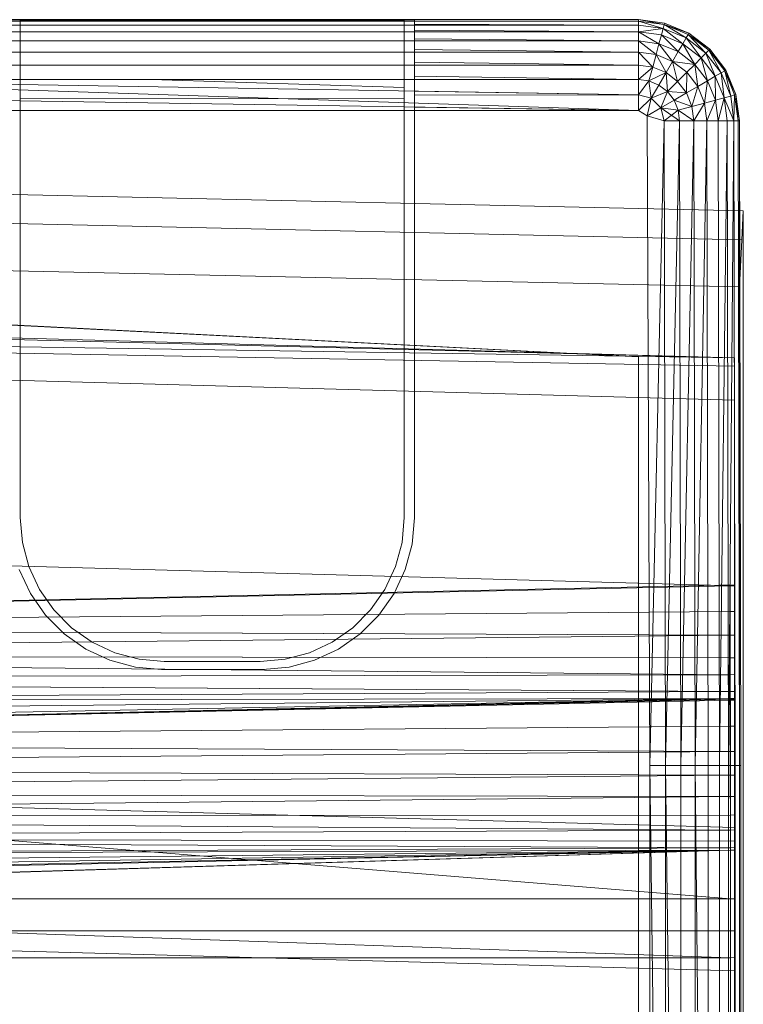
# Model space of a CAD drawing. Header units: metres. Extents: x 391.1 to 427.5, y 12.5 to 28.4.
# Tile 136 of 209: x 407.072 to 407.177, y 27.383 to 27.526. Entities that reach past the tile are written whole.
import ezdxf

# ---------------------------------------------------------------- set-up
doc = ezdxf.new("R2010")
doc.units = ezdxf.units.M
doc.layers.add('A-DETL-____-MBND', color=7, linetype='Continuous', lineweight=18)

# ---------------------------------------------------------------- blocks, each defined once
blk = doc.blocks.new('Family - Inodor PA-152420-03_CLI_AIGUA_P0A')
at = {"layer": 'A-DETL-____-MBND', "color": 253, "true_color": 0xaaaaaa}
for p, q in [((0.57723, 0.40291), (0.71226, 0.40291)), ((0.57723, 0.40291), (0.71226, 0.40291)), ((0.57723, 0.40291), (0.71226, 0.40291)), ((0.71226, 0.40291), (0.57723, 0.40291)), ((0.71226, 0.40271), (0.57723, 0.40271)), ((0.62119, 0.4029), (0.67979, 0.4029)), ((0.62265, 0.40271), (0.62265, 0.40281)), ((0.62265, 0.40281), (0.62265, 0.33079)), ((0.62265, 0.40281), (0.67833, 0.40281)), ((0.62265, 0.40211), (0.62265, 0.40271)), ((0.67833, 0.40271), (0.62265, 0.40271)), ((0.67833, 0.33079), (0.67833, 0.40281)), ((0.67833, 0.40281), (0.67833, 0.40271)), ((0.67833, 0.40271), (0.67833, 0.40211)), ((0.67979, 0.4029), (0.67979, 0.40275)), ((0.71226, 0.40271), (0.67979, 0.40275)), ((0.67979, 0.40275), (0.71226, 0.40271)), ((0.67979, 0.40275), (0.67979, 0.40271)), ((0.71226, 0.40271), (0.67979, 0.40271)), ((0.67979, 0.40271), (0.71226, 0.40271)), ((0.67979, 0.40271), (0.67979, 0.40225)), ((0.71226, 0.40291), (0.71226, 0.40271)), ((0.71226, 0.40291), (0.71605, 0.40241)), ((0.71226, 0.40291), (0.71605, 0.40241)), ((0.71226, 0.40291), (0.71605, 0.40241)), ((0.71226, 0.40291), (0.71226, 0.40271)), ((0.71226, 0.40291), (0.716, 0.40221)), ((0.71226, 0.40291), (0.71226, 0.40271)), ((0.71226, 0.40291), (0.71605, 0.40241)), ((0.71226, 0.40291), (0.716, 0.40221)), ((0.716, 0.40221), (0.71226, 0.40271)), ((0.71226, 0.40271), (0.71226, 0.40211)), ((0.716, 0.40221), (0.71226, 0.40271)), ((0.71226, 0.40271), (0.71226, 0.40211)), ((0.71226, 0.40271), (0.716, 0.40221)), ((0.71226, 0.40271), (0.71584, 0.40164)), ((0.71226, 0.40271), (0.71584, 0.40164)), ((0.71226, 0.40271), (0.71226, 0.40211)), ((0.71605, 0.40241), (0.716, 0.40221)), ((0.71605, 0.40241), (0.716, 0.40221)), ((0.71605, 0.40241), (0.716, 0.40221)), ((0.71605, 0.40241), (0.71958, 0.40094)), ((0.71605, 0.40241), (0.71958, 0.40094)), ((0.71605, 0.40241), (0.71958, 0.40094)), ((0.71605, 0.40241), (0.71958, 0.40094)), ((0.71226, 0.40211), (0.57723, 0.40211)), ((0.71226, 0.40114), (0.57723, 0.40114)), ((0.62265, 0.40114), (0.62265, 0.40211)), ((0.67833, 0.40211), (0.62265, 0.40211)), ((0.62265, 0.39982), (0.62265, 0.40114)), ((0.67833, 0.40114), (0.62265, 0.40114)), ((0.67833, 0.40211), (0.67833, 0.40114)), ((0.67833, 0.40114), (0.67833, 0.39982)), ((0.67979, 0.40225), (0.71226, 0.40211)), ((0.67979, 0.40225), (0.71226, 0.40211)), ((0.67979, 0.40225), (0.67979, 0.40211)), ((0.71226, 0.40211), (0.67979, 0.40211)), ((0.67979, 0.40211), (0.71226, 0.40211)), ((0.67979, 0.40211), (0.67979, 0.40137)), ((0.67979, 0.40137), (0.71226, 0.40114)), ((0.67979, 0.40137), (0.71226, 0.40114)), ((0.67979, 0.40137), (0.67979, 0.40114)), ((0.71226, 0.40114), (0.67979, 0.40114)), ((0.67979, 0.40114), (0.71226, 0.40114)), ((0.67979, 0.40114), (0.67979, 0.40013)), ((0.71584, 0.40164), (0.71226, 0.40211)), ((0.71226, 0.40211), (0.71226, 0.40114)), ((0.71584, 0.40164), (0.71226, 0.40211)), ((0.71226, 0.40211), (0.71226, 0.40114)), ((0.71226, 0.40211), (0.71584, 0.40164)), ((0.71226, 0.40211), (0.71226, 0.40114)), ((0.71584, 0.40164), (0.71226, 0.40114)), ((0.71584, 0.40164), (0.71226, 0.40114)), ((0.71559, 0.4007), (0.71226, 0.40114)), ((0.71226, 0.40114), (0.71226, 0.39982)), ((0.71559, 0.4007), (0.71226, 0.40114)), ((0.71226, 0.40114), (0.71226, 0.39982)), ((0.71226, 0.40114), (0.71559, 0.4007)), ((0.71226, 0.40114), (0.71525, 0.39942)), ((0.71226, 0.40114), (0.71525, 0.39942)), ((0.71226, 0.40114), (0.71226, 0.39982)), ((0.71584, 0.40164), (0.71559, 0.4007)), ((0.71584, 0.40164), (0.71559, 0.4007)), ((0.71584, 0.40164), (0.71559, 0.4007)), ((0.716, 0.40221), (0.71584, 0.40164)), ((0.716, 0.40221), (0.71584, 0.40164)), ((0.716, 0.40221), (0.71584, 0.40164)), ((0.71918, 0.40025), (0.71584, 0.40164)), ((0.71918, 0.40025), (0.71584, 0.40164)), ((0.71584, 0.40164), (0.7187, 0.39941)), ((0.71584, 0.40164), (0.71918, 0.40025)), ((0.71584, 0.40164), (0.7187, 0.39941)), ((0.71948, 0.40077), (0.716, 0.40221)), ((0.71958, 0.40094), (0.716, 0.40221)), ((0.716, 0.40221), (0.71918, 0.40025)), ((0.716, 0.40221), (0.71958, 0.40094)), ((0.716, 0.40221), (0.71948, 0.40077)), ((0.716, 0.40221), (0.71948, 0.40077)), ((0.716, 0.40221), (0.71918, 0.40025)), ((0.71958, 0.40094), (0.71948, 0.40077)), ((0.71958, 0.40094), (0.71948, 0.40077)), ((0.71958, 0.40094), (0.71948, 0.40077)), ((0.71958, 0.40094), (0.72262, 0.39862)), ((0.71958, 0.40094), (0.72262, 0.39862)), ((0.71958, 0.40094), (0.72262, 0.39862)), ((0.71958, 0.40094), (0.72262, 0.39862)), ((0.71226, 0.39982), (0.57723, 0.39982)), ((0.62265, 0.39819), (0.62265, 0.39982)), ((0.67833, 0.39982), (0.62265, 0.39982)), ((0.67833, 0.39982), (0.67833, 0.39819)), ((0.67979, 0.40013), (0.71226, 0.39982)), ((0.67979, 0.40013), (0.71226, 0.39982)), ((0.67979, 0.40013), (0.67979, 0.39982)), ((0.71226, 0.39982), (0.67979, 0.39982)), ((0.67979, 0.39982), (0.71226, 0.39982)), ((0.67979, 0.39982), (0.67979, 0.39858)), ((0.71525, 0.39942), (0.71226, 0.39982)), ((0.71226, 0.39982), (0.71226, 0.39819)), ((0.71525, 0.39942), (0.71226, 0.39982)), ((0.71226, 0.39982), (0.71226, 0.39819)), ((0.71226, 0.39982), (0.71525, 0.39942)), ((0.71226, 0.39982), (0.71483, 0.39785)), ((0.71226, 0.39982), (0.71483, 0.39785)), ((0.71226, 0.39982), (0.71226, 0.39819)), ((0.71559, 0.4007), (0.71525, 0.39942)), ((0.71559, 0.4007), (0.71525, 0.39942)), ((0.71559, 0.4007), (0.71525, 0.39942)), ((0.7187, 0.39941), (0.71559, 0.4007)), ((0.7187, 0.39941), (0.71559, 0.4007)), ((0.71559, 0.4007), (0.71804, 0.39827)), ((0.71559, 0.4007), (0.7187, 0.39941)), ((0.71559, 0.4007), (0.71804, 0.39827)), ((0.71918, 0.40025), (0.7187, 0.39941)), ((0.71918, 0.40025), (0.7187, 0.39941)), ((0.71918, 0.40025), (0.7187, 0.39941)), ((0.71948, 0.40077), (0.71918, 0.40025)), ((0.71948, 0.40077), (0.71918, 0.40025)), ((0.71948, 0.40077), (0.71918, 0.40025)), ((0.72205, 0.39805), (0.71918, 0.40025)), ((0.72205, 0.39805), (0.71918, 0.40025)), ((0.71918, 0.40025), (0.72136, 0.39736)), ((0.71918, 0.40025), (0.72205, 0.39805)), ((0.71918, 0.40025), (0.72136, 0.39736)), ((0.72247, 0.39847), (0.71948, 0.40077)), ((0.72262, 0.39862), (0.71948, 0.40077)), ((0.71948, 0.40077), (0.72205, 0.39805)), ((0.71948, 0.40077), (0.72262, 0.39862)), ((0.71948, 0.40077), (0.72247, 0.39847)), ((0.71948, 0.40077), (0.72247, 0.39847)), ((0.71948, 0.40077), (0.72205, 0.39805)), ((0.71226, 0.39819), (0.57723, 0.39819)), ((0.62265, 0.39631), (0.62265, 0.39819)), ((0.67833, 0.39819), (0.62265, 0.39819)), ((0.67833, 0.39819), (0.67833, 0.39631)), ((0.67979, 0.39858), (0.71226, 0.39819)), ((0.67979, 0.39858), (0.71226, 0.39819)), ((0.67979, 0.39858), (0.67979, 0.39819)), ((0.71226, 0.39819), (0.67979, 0.39819)), ((0.67979, 0.39819), (0.71226, 0.39819)), ((0.67979, 0.39819), (0.67979, 0.39676)), ((0.71483, 0.39785), (0.71226, 0.39819)), ((0.71226, 0.39819), (0.71226, 0.39631)), ((0.71483, 0.39785), (0.71226, 0.39819)), ((0.71226, 0.39819), (0.71226, 0.39631)), ((0.71226, 0.39819), (0.71483, 0.39785)), ((0.71226, 0.39819), (0.71434, 0.39603)), ((0.71226, 0.39819), (0.71434, 0.39603)), ((0.71226, 0.39819), (0.71226, 0.39631)), ((0.71525, 0.39942), (0.71483, 0.39785)), ((0.71525, 0.39942), (0.71483, 0.39785)), ((0.71525, 0.39942), (0.71483, 0.39785)), ((0.71804, 0.39827), (0.71525, 0.39942)), ((0.71804, 0.39827), (0.71525, 0.39942)), ((0.71525, 0.39942), (0.71804, 0.39827)), ((0.71525, 0.39942), (0.71722, 0.39686)), ((0.71525, 0.39942), (0.71722, 0.39686)), ((0.71804, 0.39827), (0.71722, 0.39686)), ((0.71804, 0.39827), (0.71722, 0.39686)), ((0.71804, 0.39827), (0.71722, 0.39686)), ((0.7187, 0.39941), (0.71804, 0.39827)), ((0.7187, 0.39941), (0.71804, 0.39827)), ((0.7187, 0.39941), (0.71804, 0.39827)), ((0.72043, 0.39643), (0.71804, 0.39827)), ((0.72043, 0.39643), (0.71804, 0.39827)), ((0.71804, 0.39827), (0.72043, 0.39643)), ((0.72136, 0.39736), (0.7187, 0.39941)), ((0.72136, 0.39736), (0.7187, 0.39941)), ((0.7187, 0.39941), (0.72043, 0.39643)), ((0.7187, 0.39941), (0.72136, 0.39736)), ((0.7187, 0.39941), (0.72043, 0.39643)), ((0.72205, 0.39805), (0.72136, 0.39736)), ((0.72205, 0.39805), (0.72136, 0.39736)), ((0.72205, 0.39805), (0.72136, 0.39736)), ((0.72247, 0.39847), (0.72205, 0.39805)), ((0.72247, 0.39847), (0.72205, 0.39805)), ((0.72247, 0.39847), (0.72205, 0.39805)), ((0.72425, 0.39518), (0.72205, 0.39805)), ((0.72425, 0.39518), (0.72205, 0.39805)), ((0.72205, 0.39805), (0.72341, 0.3947)), ((0.72205, 0.39805), (0.72425, 0.39518)), ((0.72205, 0.39805), (0.72341, 0.3947)), ((0.72262, 0.39862), (0.72247, 0.39847)), ((0.72262, 0.39862), (0.72247, 0.39847)), ((0.72262, 0.39862), (0.72247, 0.39847)), ((0.72477, 0.39548), (0.72247, 0.39847)), ((0.72477, 0.39548), (0.72247, 0.39847)), ((0.72247, 0.39847), (0.72425, 0.39518)), ((0.72247, 0.39847), (0.72477, 0.39548)), ((0.72247, 0.39847), (0.72425, 0.39518)), ((0.72262, 0.39862), (0.72494, 0.39558)), ((0.72262, 0.39862), (0.72494, 0.39558)), ((0.72262, 0.39862), (0.72494, 0.39558)), ((0.72262, 0.39862), (0.72477, 0.39548)), ((0.72262, 0.39862), (0.72494, 0.39558)), ((0.72262, 0.39862), (0.72477, 0.39548)), ((0.67979, 0.39676), (0.71226, 0.39631)), ((0.67979, 0.39676), (0.71226, 0.39631)), ((0.67979, 0.39676), (0.67979, 0.39631)), ((0.71483, 0.39785), (0.71434, 0.39603)), ((0.71483, 0.39785), (0.71434, 0.39603)), ((0.71483, 0.39785), (0.71434, 0.39603)), ((0.71722, 0.39686), (0.71483, 0.39785)), ((0.71722, 0.39686), (0.71483, 0.39785)), ((0.71483, 0.39785), (0.71722, 0.39686)), ((0.71483, 0.39785), (0.71628, 0.39523)), ((0.71483, 0.39785), (0.71628, 0.39523)), ((0.71722, 0.39686), (0.71628, 0.39523)), ((0.71722, 0.39686), (0.71628, 0.39523)), ((0.71722, 0.39686), (0.71628, 0.39523)), ((0.71928, 0.39528), (0.71722, 0.39686)), ((0.72043, 0.39643), (0.71722, 0.39686)), ((0.71722, 0.39686), (0.72043, 0.39643)), ((0.71722, 0.39686), (0.71928, 0.39528)), ((0.71722, 0.39686), (0.71928, 0.39528)), ((0.71722, 0.39686), (0.71795, 0.39395)), ((0.71722, 0.39686), (0.71795, 0.39395)), ((0.72136, 0.39736), (0.72043, 0.39643)), ((0.72136, 0.39736), (0.72043, 0.39643)), ((0.72136, 0.39736), (0.72043, 0.39643)), ((0.72341, 0.3947), (0.72136, 0.39736)), ((0.72341, 0.3947), (0.72136, 0.39736)), ((0.72136, 0.39736), (0.72227, 0.39404)), ((0.72136, 0.39736), (0.72341, 0.3947)), ((0.72136, 0.39736), (0.72227, 0.39404)), ((0.71226, 0.39631), (0.57723, 0.39631)), ((0.62265, 0.39424), (0.62265, 0.39631)), ((0.67833, 0.39631), (0.62265, 0.39631)), ((0.67833, 0.39631), (0.67833, 0.39423)), ((0.71226, 0.39631), (0.67979, 0.39631)), ((0.67979, 0.39631), (0.71226, 0.39631)), ((0.67979, 0.39631), (0.67979, 0.39473)), ((0.71434, 0.39603), (0.71226, 0.39631)), ((0.71226, 0.39631), (0.71226, 0.39423)), ((0.71434, 0.39603), (0.71226, 0.39631)), ((0.71226, 0.39631), (0.71226, 0.39423)), ((0.71226, 0.39631), (0.71434, 0.39603)), ((0.71226, 0.39631), (0.71226, 0.39423)), ((0.71434, 0.39603), (0.71226, 0.39423)), ((0.71434, 0.39603), (0.71226, 0.39423)), ((0.7138, 0.39402), (0.71434, 0.39603)), ((0.71434, 0.39603), (0.7138, 0.39402)), ((0.71434, 0.39603), (0.7138, 0.39402)), ((0.71628, 0.39523), (0.7138, 0.39402)), ((0.71628, 0.39523), (0.7138, 0.39402)), ((0.71628, 0.39523), (0.71434, 0.39603)), ((0.71628, 0.39523), (0.71434, 0.39603)), ((0.71434, 0.39603), (0.71628, 0.39523)), ((0.71628, 0.39523), (0.71524, 0.39343)), ((0.71628, 0.39523), (0.71524, 0.39343)), ((0.71628, 0.39523), (0.71524, 0.39343)), ((0.71795, 0.39395), (0.71628, 0.39523)), ((0.71795, 0.39395), (0.71628, 0.39523)), ((0.71628, 0.39523), (0.71795, 0.39395)), ((0.71628, 0.39523), (0.71648, 0.39248)), ((0.71628, 0.39523), (0.71648, 0.39248)), ((0.71928, 0.39528), (0.71795, 0.39395)), ((0.71928, 0.39528), (0.71795, 0.39395)), ((0.71928, 0.39528), (0.71795, 0.39395)), ((0.71928, 0.39528), (0.71923, 0.39228)), ((0.71928, 0.39528), (0.71923, 0.39228)), ((0.72043, 0.39643), (0.71928, 0.39528)), ((0.72043, 0.39643), (0.71928, 0.39528)), ((0.72043, 0.39643), (0.71928, 0.39528)), ((0.72086, 0.39322), (0.71928, 0.39528)), ((0.72086, 0.39322), (0.71928, 0.39528)), ((0.71928, 0.39528), (0.72086, 0.39322)), ((0.72227, 0.39404), (0.72043, 0.39643)), ((0.72227, 0.39404), (0.72043, 0.39643)), ((0.72043, 0.39643), (0.72086, 0.39322)), ((0.72043, 0.39643), (0.72227, 0.39404)), ((0.72043, 0.39643), (0.72086, 0.39322)), ((0.72477, 0.39548), (0.72425, 0.39518)), ((0.72477, 0.39548), (0.72425, 0.39518)), ((0.72477, 0.39548), (0.72425, 0.39518)), ((0.72494, 0.39558), (0.72477, 0.39548)), ((0.72494, 0.39558), (0.72477, 0.39548)), ((0.72494, 0.39558), (0.72477, 0.39548)), ((0.72621, 0.392), (0.72477, 0.39548)), ((0.72621, 0.392), (0.72477, 0.39548)), ((0.72477, 0.39548), (0.72564, 0.39184)), ((0.72477, 0.39548), (0.72621, 0.392)), ((0.72477, 0.39548), (0.72564, 0.39184)), ((0.72494, 0.39558), (0.72641, 0.39205)), ((0.72494, 0.39558), (0.72641, 0.39205)), ((0.72494, 0.39558), (0.72641, 0.39205)), ((0.72494, 0.39558), (0.72621, 0.392)), ((0.72494, 0.39558), (0.72641, 0.39205)), ((0.72494, 0.39558), (0.72621, 0.392)), ((0.71226, 0.39423), (0.57723, 0.39423)), ((0.71226, 0.39201), (0.57723, 0.39423)), ((0.71226, 0.38973), (0.57723, 0.39423)), ((0.62265, 0.39149), (0.62265, 0.39424)), ((0.64166, 0.39423), (0.62265, 0.39424)), ((0.67833, 0.39307), (0.64166, 0.39423)), ((0.67833, 0.39423), (0.64166, 0.39423)), ((0.67833, 0.39423), (0.67833, 0.39307)), ((0.67979, 0.39473), (0.71226, 0.39423)), ((0.67979, 0.39473), (0.71226, 0.39423)), ((0.67979, 0.39473), (0.67979, 0.39423)), ((0.71226, 0.39423), (0.67979, 0.39423)), ((0.67979, 0.39423), (0.71226, 0.39423)), ((0.67979, 0.39423), (0.67979, 0.39254)), ((0.7138, 0.39402), (0.71226, 0.39423)), ((0.71226, 0.39423), (0.71226, 0.39201)), ((0.7138, 0.39402), (0.71226, 0.39423)), ((0.71226, 0.39423), (0.71226, 0.39201)), ((0.71226, 0.39423), (0.7138, 0.39402)), ((0.71226, 0.39423), (0.71226, 0.39201)), ((0.7138, 0.39402), (0.71226, 0.39201)), ((0.7138, 0.39402), (0.71226, 0.39201)), ((0.7138, 0.39402), (0.71226, 0.39201)), ((0.71524, 0.39343), (0.7138, 0.39402)), ((0.71413, 0.39151), (0.7138, 0.39402)), ((0.71524, 0.39343), (0.7138, 0.39402)), ((0.7138, 0.39402), (0.71524, 0.39343)), ((0.7138, 0.39402), (0.71413, 0.39151)), ((0.7138, 0.39402), (0.71413, 0.39151)), ((0.71795, 0.39395), (0.71648, 0.39248)), ((0.71795, 0.39395), (0.71648, 0.39248)), ((0.71795, 0.39395), (0.71648, 0.39248)), ((0.71923, 0.39228), (0.71795, 0.39395)), ((0.71923, 0.39228), (0.71795, 0.39395)), ((0.71795, 0.39395), (0.71923, 0.39228)), ((0.72227, 0.39404), (0.72086, 0.39322)), ((0.72227, 0.39404), (0.72086, 0.39322)), ((0.72227, 0.39404), (0.72086, 0.39322)), ((0.72227, 0.39404), (0.72185, 0.39083)), ((0.72227, 0.39404), (0.72185, 0.39083)), ((0.72341, 0.3947), (0.72227, 0.39404)), ((0.72341, 0.3947), (0.72227, 0.39404)), ((0.72341, 0.3947), (0.72227, 0.39404)), ((0.72342, 0.39125), (0.72227, 0.39404)), ((0.72342, 0.39125), (0.72227, 0.39404)), ((0.72227, 0.39404), (0.72342, 0.39125)), ((0.72425, 0.39518), (0.72341, 0.3947)), ((0.72425, 0.39518), (0.72341, 0.3947)), ((0.72425, 0.39518), (0.72341, 0.3947)), ((0.7247, 0.39159), (0.72341, 0.3947)), ((0.7247, 0.39159), (0.72341, 0.3947)), ((0.72341, 0.3947), (0.72342, 0.39125)), ((0.72341, 0.3947), (0.7247, 0.39159)), ((0.72341, 0.3947), (0.72342, 0.39125)), ((0.72564, 0.39184), (0.72425, 0.39518)), ((0.72564, 0.39184), (0.72425, 0.39518)), ((0.72425, 0.39518), (0.7247, 0.39159)), ((0.72425, 0.39518), (0.72564, 0.39184)), ((0.72425, 0.39518), (0.7247, 0.39159)), ((0.67833, 0.39307), (0.67833, 0.39144)), ((0.67979, 0.39254), (0.71226, 0.39201)), ((0.67979, 0.39254), (0.71226, 0.39201)), ((0.67979, 0.39254), (0.67979, 0.39198)), ((0.71524, 0.39343), (0.71413, 0.39151)), ((0.71524, 0.39343), (0.71413, 0.39151)), ((0.71524, 0.39343), (0.71413, 0.39151)), ((0.71648, 0.39248), (0.71413, 0.39151)), ((0.71648, 0.39248), (0.71413, 0.39151)), ((0.71648, 0.39248), (0.71413, 0.39151)), ((0.71648, 0.39248), (0.71524, 0.39343)), ((0.71648, 0.39248), (0.71524, 0.39343)), ((0.71524, 0.39343), (0.71648, 0.39248)), ((0.71648, 0.39248), (0.71551, 0.39013)), ((0.71648, 0.39248), (0.71551, 0.39013)), ((0.71648, 0.39248), (0.71551, 0.39013)), ((0.71743, 0.39124), (0.71648, 0.39248)), ((0.71923, 0.39228), (0.71648, 0.39248)), ((0.71648, 0.39248), (0.71923, 0.39228)), ((0.71648, 0.39248), (0.71743, 0.39124)), ((0.71648, 0.39248), (0.71743, 0.39124)), ((0.72086, 0.39322), (0.71923, 0.39228)), ((0.72086, 0.39322), (0.71923, 0.39228)), ((0.72086, 0.39322), (0.71923, 0.39228)), ((0.72086, 0.39322), (0.72003, 0.39034)), ((0.72086, 0.39322), (0.72003, 0.39034)), ((0.72185, 0.39083), (0.72086, 0.39322)), ((0.72185, 0.39083), (0.72086, 0.39322)), ((0.72086, 0.39322), (0.72185, 0.39083)), ((0.71226, 0.38973), (0.57626, 0.39188)), ((0.62265, 0.33079), (0.62265, 0.39149)), ((0.67833, 0.39144), (0.62265, 0.39149)), ((0.67833, 0.39144), (0.67833, 0.33079)), ((0.71226, 0.39201), (0.67979, 0.39198)), ((0.67979, 0.39198), (0.71226, 0.39201)), ((0.67979, 0.39198), (0.67979, 0.39024)), ((0.71226, 0.39201), (0.71226, 0.38973)), ((0.71413, 0.39151), (0.71226, 0.39201)), ((0.71413, 0.39151), (0.71226, 0.39201)), ((0.71226, 0.39201), (0.71226, 0.38973)), ((0.71226, 0.39201), (0.71413, 0.39151)), ((0.71226, 0.39201), (0.71226, 0.38973)), ((0.71413, 0.39151), (0.71226, 0.38973)), ((0.71413, 0.39151), (0.71226, 0.38973)), ((0.71413, 0.39151), (0.71226, 0.38973)), ((0.71353, 0.38899), (0.71413, 0.39151)), ((0.71413, 0.39151), (0.71353, 0.38899)), ((0.71413, 0.39151), (0.71353, 0.38899)), ((0.71551, 0.39013), (0.71413, 0.39151)), ((0.71551, 0.39013), (0.71413, 0.39151)), ((0.71413, 0.39151), (0.71551, 0.39013)), ((0.71743, 0.39124), (0.71551, 0.39013)), ((0.71743, 0.39124), (0.71551, 0.39013)), ((0.71743, 0.39124), (0.71551, 0.39013)), ((0.71923, 0.39228), (0.71743, 0.39124)), ((0.71923, 0.39228), (0.71743, 0.39124)), ((0.71923, 0.39228), (0.71743, 0.39124)), ((0.71802, 0.3898), (0.71743, 0.39124)), ((0.72003, 0.39034), (0.71743, 0.39124)), ((0.71743, 0.39124), (0.72003, 0.39034)), ((0.71743, 0.39124), (0.71802, 0.3898)), ((0.71743, 0.39124), (0.71802, 0.3898)), ((0.72003, 0.39034), (0.71923, 0.39228)), ((0.72003, 0.39034), (0.71923, 0.39228)), ((0.71923, 0.39228), (0.72003, 0.39034)), ((0.72342, 0.39125), (0.72185, 0.39083)), ((0.72342, 0.39125), (0.72185, 0.39083)), ((0.72342, 0.39125), (0.72185, 0.39083)), ((0.72342, 0.39125), (0.72219, 0.38826)), ((0.72342, 0.39125), (0.72219, 0.38826)), ((0.7247, 0.39159), (0.72342, 0.39125)), ((0.7247, 0.39159), (0.72342, 0.39125)), ((0.7247, 0.39159), (0.72342, 0.39125)), ((0.72382, 0.38826), (0.72342, 0.39125)), ((0.72382, 0.38826), (0.72342, 0.39125)), ((0.72342, 0.39125), (0.72382, 0.38826)), ((0.7247, 0.39159), (0.72382, 0.38826)), ((0.7247, 0.39159), (0.72382, 0.38826)), ((0.72564, 0.39184), (0.7247, 0.39159)), ((0.72564, 0.39184), (0.7247, 0.39159)), ((0.72564, 0.39184), (0.7247, 0.39159)), ((0.72514, 0.38826), (0.7247, 0.39159)), ((0.72611, 0.38826), (0.7247, 0.39159)), ((0.7247, 0.39159), (0.72611, 0.38826)), ((0.7247, 0.39159), (0.72514, 0.38826)), ((0.7247, 0.39159), (0.72514, 0.38826)), ((0.72621, 0.392), (0.72564, 0.39184)), ((0.72621, 0.392), (0.72564, 0.39184)), ((0.72621, 0.392), (0.72564, 0.39184)), ((0.72611, 0.38826), (0.72564, 0.39184)), ((0.72611, 0.38826), (0.72564, 0.39184)), ((0.72564, 0.39184), (0.72611, 0.38826)), ((0.72621, 0.392), (0.72611, 0.38826)), ((0.72621, 0.392), (0.72611, 0.38826)), ((0.72641, 0.39205), (0.72621, 0.392)), ((0.72641, 0.39205), (0.72621, 0.392)), ((0.72641, 0.39205), (0.72621, 0.392)), ((0.72671, 0.38826), (0.72621, 0.392)), ((0.72671, 0.38826), (0.72621, 0.392)), ((0.72621, 0.392), (0.72671, 0.38826)), ((0.72641, 0.39205), (0.72691, 0.38826)), ((0.72641, 0.39205), (0.72691, 0.38826)), ((0.72641, 0.39205), (0.72691, 0.38826)), ((0.72641, 0.39205), (0.72671, 0.38826)), ((0.72641, 0.39205), (0.72691, 0.38826)), ((0.72641, 0.39205), (0.72671, 0.38826)), ((0.71226, 0.38973), (0.57723, 0.38973)), ((0.67979, 0.39024), (0.71226, 0.38973)), ((0.67979, 0.39024), (0.71226, 0.38973)), ((0.67979, 0.39024), (0.67979, 0.38973)), ((0.71226, 0.38973), (0.67979, 0.38973)), ((0.67979, 0.38973), (0.71226, 0.38973)), ((0.67979, 0.38973), (0.67979, 0.38917)), ((0.71353, 0.38899), (0.71226, 0.38973)), ((0.71353, 0.38899), (0.71226, 0.38973)), ((0.71226, 0.38973), (0.71353, 0.38899)), ((0.71551, 0.39013), (0.71353, 0.38899)), ((0.71551, 0.39013), (0.71353, 0.38899)), ((0.71802, 0.3898), (0.71551, 0.39013)), ((0.71601, 0.38826), (0.71551, 0.39013)), ((0.71802, 0.3898), (0.71551, 0.39013)), ((0.71802, 0.3898), (0.71551, 0.39013)), ((0.71823, 0.38826), (0.71551, 0.39013)), ((0.71802, 0.3898), (0.71601, 0.38826)), ((0.72003, 0.39034), (0.71802, 0.3898)), ((0.72003, 0.39034), (0.71802, 0.3898)), ((0.72003, 0.39034), (0.71802, 0.3898)), ((0.71823, 0.38826), (0.71802, 0.3898)), ((0.72031, 0.38826), (0.71802, 0.3898)), ((0.71802, 0.3898), (0.71823, 0.38826)), ((0.71802, 0.3898), (0.72031, 0.38826)), ((0.71802, 0.3898), (0.71823, 0.38826)), ((0.72185, 0.39083), (0.72003, 0.39034)), ((0.72185, 0.39083), (0.72003, 0.39034)), ((0.72185, 0.39083), (0.72003, 0.39034)), ((0.72031, 0.38826), (0.72003, 0.39034)), ((0.72031, 0.38826), (0.72003, 0.39034)), ((0.72003, 0.39034), (0.72031, 0.38826)), ((0.72185, 0.39083), (0.72031, 0.38826)), ((0.72185, 0.39083), (0.72031, 0.38826)), ((0.72219, 0.38826), (0.72185, 0.39083)), ((0.72219, 0.38826), (0.72185, 0.39083)), ((0.72185, 0.39083), (0.72219, 0.38826)), ((0.67979, 0.38917), (0.67979, 0.33073)), ((0.71601, 0.38826), (0.71353, 0.38899)), ((0.71353, 0.38899), (0.71393, 0.29485)), ((0.71353, 0.38899), (0.71393, 0.29485)), ((0.71601, 0.38826), (0.71353, 0.38899)), ((0.71393, 0.29485), (0.71353, 0.38899)), ((0.71601, 0.38826), (0.71393, 0.29485)), ((0.71601, 0.38826), (0.71393, 0.29485)), ((0.71601, 0.38826), (0.71393, 0.29485)), ((0.71823, 0.38826), (0.71601, 0.38826)), ((0.71621, 0.29485), (0.71601, 0.38826)), ((0.71823, 0.38826), (0.71601, 0.38826)), ((0.71621, 0.29485), (0.71601, 0.38826)), ((0.71601, 0.38826), (0.71621, 0.29485)), ((0.71823, 0.38826), (0.71621, 0.29485)), ((0.71823, 0.38826), (0.71621, 0.29485)), ((0.72031, 0.38826), (0.71823, 0.38826)), ((0.71843, 0.29485), (0.71823, 0.38826)), ((0.72031, 0.38826), (0.71823, 0.38826)), ((0.72031, 0.38826), (0.71823, 0.38826)), ((0.71843, 0.29485), (0.71823, 0.38826)), ((0.71823, 0.38826), (0.71843, 0.29485)), ((0.72031, 0.38826), (0.71843, 0.29485)), ((0.72031, 0.38826), (0.71843, 0.29485)), ((0.72219, 0.38826), (0.72031, 0.38826)), ((0.72051, 0.29485), (0.72031, 0.38826)), ((0.72219, 0.38826), (0.72031, 0.38826)), ((0.72219, 0.38826), (0.72031, 0.38826)), ((0.72051, 0.29485), (0.72031, 0.38826)), ((0.72031, 0.38826), (0.72051, 0.29485)), ((0.72219, 0.38826), (0.72051, 0.29485)), ((0.72219, 0.38826), (0.72051, 0.29485)), ((0.72382, 0.38826), (0.72219, 0.38826)), ((0.72239, 0.29485), (0.72219, 0.38826)), ((0.72382, 0.38826), (0.72219, 0.38826)), ((0.72382, 0.38826), (0.72219, 0.38826)), ((0.72239, 0.29485), (0.72219, 0.38826)), ((0.72219, 0.38826), (0.72239, 0.29485)), ((0.72514, 0.38826), (0.72382, 0.38826)), ((0.72402, 0.29485), (0.72382, 0.38826)), ((0.72514, 0.38826), (0.72382, 0.38826)), ((0.72514, 0.38826), (0.72382, 0.38826)), ((0.72402, 0.29485), (0.72382, 0.38826)), ((0.72382, 0.38826), (0.72402, 0.29485)), ((0.72514, 0.38826), (0.72402, 0.29485)), ((0.72514, 0.38826), (0.72402, 0.29485)), ((0.72611, 0.38826), (0.72514, 0.38826)), ((0.72534, 0.29485), (0.72514, 0.38826)), ((0.72611, 0.38826), (0.72514, 0.38826)), ((0.72611, 0.38826), (0.72514, 0.38826)), ((0.72534, 0.29485), (0.72514, 0.38826)), ((0.72514, 0.38826), (0.72534, 0.29485)), ((0.72611, 0.38826), (0.72534, 0.29485)), ((0.72611, 0.38826), (0.72534, 0.29485)), ((0.72671, 0.38826), (0.72611, 0.38826)), ((0.72631, 0.29485), (0.72611, 0.38826)), ((0.72671, 0.38826), (0.72611, 0.38826)), ((0.72671, 0.38826), (0.72611, 0.38826)), ((0.72631, 0.29485), (0.72611, 0.38826)), ((0.72611, 0.38826), (0.72631, 0.29485)), ((0.72691, 0.38826), (0.72671, 0.38826)), ((0.72691, 0.29485), (0.72671, 0.38826)), ((0.72691, 0.38826), (0.72671, 0.38826)), ((0.72691, 0.38826), (0.72671, 0.38826)), ((0.72691, 0.29485), (0.72671, 0.38826)), ((0.72671, 0.38826), (0.72691, 0.29485)), ((0.72691, 0.38826), (0.72711, 0.29485)), ((0.72691, 0.38826), (0.72691, 0.01465)), ((0.72691, 0.38826), (0.72691, 0.01465)), ((0.72691, 0.38826), (0.72691, 0.29485)), ((0.72691, 0.38826), (0.72711, 0.29485)), ((0.72691, 0.38826), (0.72691, 0.29485)), ((0.72747, 0.37522), (0.40793, 0.38234)), ((0.72747, 0.37522), (0.40793, 0.38234)), ((0.72725, 0.371), (0.40776, 0.37812)), ((0.72725, 0.371), (0.40776, 0.37812)), ((0.72725, 0.371), (0.72747, 0.37522)), ((0.72747, 0.37522), (0.72725, 0.371)), ((0.72747, 0.371), (0.72747, 0.37522)), ((0.72747, 0.37522), (0.72747, 0.371)), ((0.72691, 0.36417), (0.40749, 0.37128)), ((0.72691, 0.36417), (0.40749, 0.37128)), ((0.72691, 0.36417), (0.72725, 0.371)), ((0.72725, 0.371), (0.72691, 0.36417)), ((0.72747, 0.371), (0.72747, 0.36417)), ((0.72747, 0.36417), (0.72747, 0.371)), ((0.21652, 0.36797), (0.7262, 0.35389)), ((0.7262, 0.35389), (0.21652, 0.36678)), ((0.72691, 0.03582), (0.72691, 0.36417)), ((0.72691, 0.36417), (0.72691, 0.03582)), ((0.72747, 0.36417), (0.72747, 0.03582)), ((0.72747, 0.03582), (0.72747, 0.36417)), ((0.54781, 0.3624), (0.71226, 0.35403)), ((0.7262, 0.35389), (0.21652, 0.36184)), ((0.7262, 0.35271), (0.21652, 0.36184)), ((0.7262, 0.34776), (0.21652, 0.36184)), ((0.71226, 0.35403), (0.57586, 0.36098)), ((0.71226, 0.05064), (0.71226, 0.35403)), ((0.71226, 0.05064), (0.71226, 0.35403)), ((0.7262, 0.35389), (0.7262, 0.35271)), ((0.7262, 0.35271), (0.7262, 0.34776)), ((0.7262, 0.34776), (0.7262, 0.32087)), ((0.7262, 0.32087), (0.21652, 0.33495)), ((0.62265, 0.33079), (0.62297, 0.32716)), ((0.62297, 0.32716), (0.62265, 0.33079)), ((0.67801, 0.32716), (0.67833, 0.33079)), ((0.67833, 0.33079), (0.67801, 0.32716)), ((0.67979, 0.33073), (0.67946, 0.32692)), ((0.62297, 0.32716), (0.62391, 0.32365)), ((0.62391, 0.32365), (0.62297, 0.32716)), ((0.67707, 0.32365), (0.67801, 0.32716)), ((0.67801, 0.32716), (0.67707, 0.32365)), ((0.67946, 0.32692), (0.67847, 0.32322)), ((0.62251, 0.32322), (0.62413, 0.31974)), ((0.62391, 0.32365), (0.62545, 0.32035)), ((0.62545, 0.32035), (0.62391, 0.32365)), ((0.67553, 0.32035), (0.67707, 0.32365)), ((0.67707, 0.32365), (0.67553, 0.32035)), ((0.67847, 0.32322), (0.67714, 0.32038)), ((0.44565, 0.31489), (0.7262, 0.32102)), ((0.7262, 0.3209), (0.7262, 0.32102)), ((0.72555, 0.32088), (0.44565, 0.31489)), ((0.72555, 0.32088), (0.44565, 0.31489)), ((0.62413, 0.31974), (0.62633, 0.31661)), ((0.62545, 0.32035), (0.62754, 0.31737)), ((0.62754, 0.31737), (0.62545, 0.32035)), ((0.67344, 0.31737), (0.67553, 0.32035)), ((0.67553, 0.32035), (0.67344, 0.31737)), ((0.67465, 0.31661), (0.67685, 0.31974)), ((0.67699, 0.32006), (0.67685, 0.31974)), ((0.67714, 0.32038), (0.67699, 0.32006)), ((0.72555, 0.32088), (0.7262, 0.3209)), ((0.72555, 0.32088), (0.7262, 0.3209)), ((0.7262, 0.32089), (0.72555, 0.32088)), ((0.72555, 0.32088), (0.7262, 0.32089)), ((0.7262, 0.32088), (0.72555, 0.32088)), ((0.72555, 0.31713), (0.72555, 0.32088)), ((0.7262, 0.32088), (0.72555, 0.32088)), ((0.72555, 0.32088), (0.72555, 0.31713)), ((0.7262, 0.32089), (0.7262, 0.3209)), ((0.7262, 0.32088), (0.7262, 0.32089)), ((0.7262, 0.31714), (0.7262, 0.32088)), ((0.7262, 0.32087), (0.7262, 0.28584)), ((0.72555, 0.31713), (0.44565, 0.31489)), ((0.72555, 0.31713), (0.44565, 0.31489)), ((0.62754, 0.31737), (0.63011, 0.31479)), ((0.63011, 0.31479), (0.62754, 0.31737)), ((0.67087, 0.31479), (0.67344, 0.31737)), ((0.67344, 0.31737), (0.67087, 0.31479)), ((0.7262, 0.31714), (0.72555, 0.31713)), ((0.72555, 0.31713), (0.7262, 0.31714)), ((0.7262, 0.31713), (0.72555, 0.31713)), ((0.7262, 0.31712), (0.72555, 0.31713)), ((0.72555, 0.31713), (0.7262, 0.31713)), ((0.72555, 0.31713), (0.72555, 0.31371)), ((0.72555, 0.31371), (0.72555, 0.31713)), ((0.7262, 0.31712), (0.72555, 0.31713)), ((0.7262, 0.31713), (0.7262, 0.31714)), ((0.7262, 0.31712), (0.7262, 0.31713)), ((0.7262, 0.31371), (0.7262, 0.31712)), ((0.62633, 0.31661), (0.62904, 0.3139)), ((0.67194, 0.3139), (0.67465, 0.31661)), ((0.72555, 0.31371), (0.44565, 0.31489)), ((0.44565, 0.31489), (0.72555, 0.31371)), ((0.62904, 0.3139), (0.63217, 0.3117)), ((0.63011, 0.31479), (0.63309, 0.31271)), ((0.63309, 0.31271), (0.63011, 0.31479)), ((0.66789, 0.31271), (0.67087, 0.31479)), ((0.67087, 0.31479), (0.66789, 0.31271)), ((0.6688, 0.3117), (0.67194, 0.3139)), ((0.72555, 0.31371), (0.44566, 0.31079)), ((0.72555, 0.31371), (0.44566, 0.31079)), ((0.63309, 0.31271), (0.63639, 0.31117)), ((0.63639, 0.31117), (0.63309, 0.31271)), ((0.66459, 0.31117), (0.66789, 0.31271)), ((0.66789, 0.31271), (0.66459, 0.31117)), ((0.7262, 0.31371), (0.72555, 0.31371)), ((0.7262, 0.31371), (0.72555, 0.31371)), ((0.72555, 0.31371), (0.7262, 0.31371)), ((0.72555, 0.31043), (0.72555, 0.31371)), ((0.7262, 0.31371), (0.72555, 0.31371)), ((0.72555, 0.31371), (0.72555, 0.31043)), ((0.7262, 0.31371), (0.7262, 0.31371)), ((0.7262, 0.31044), (0.7262, 0.31371)), ((0.63217, 0.3117), (0.63565, 0.31008)), ((0.63639, 0.31117), (0.6399, 0.31023)), ((0.6399, 0.31023), (0.63639, 0.31117)), ((0.66107, 0.31023), (0.66459, 0.31117)), ((0.66459, 0.31117), (0.66107, 0.31023)), ((0.66533, 0.31008), (0.6688, 0.3117)), ((0.72555, 0.31043), (0.44566, 0.31079)), ((0.44566, 0.31079), (0.72555, 0.31043)), ((0.44566, 0.31079), (0.72555, 0.30799)), ((0.44566, 0.31079), (0.72555, 0.30799)), ((0.63565, 0.31008), (0.63935, 0.30909)), ((0.6399, 0.31023), (0.64353, 0.30991)), ((0.64353, 0.30991), (0.6399, 0.31023)), ((0.64353, 0.30991), (0.65745, 0.30991)), ((0.65745, 0.30991), (0.64353, 0.30991)), ((0.65745, 0.30991), (0.66107, 0.31023)), ((0.66107, 0.31023), (0.65745, 0.30991)), ((0.66163, 0.30909), (0.66533, 0.31008)), ((0.7262, 0.31044), (0.72555, 0.31043)), ((0.7262, 0.31044), (0.72555, 0.31043)), ((0.72555, 0.30799), (0.72555, 0.31043)), ((0.72555, 0.31043), (0.72555, 0.30799)), ((0.7262, 0.30801), (0.7262, 0.31044)), ((0.63935, 0.30909), (0.64316, 0.30876)), ((0.64316, 0.30876), (0.65781, 0.30876)), ((0.65781, 0.30876), (0.66163, 0.30909)), ((0.72555, 0.30799), (0.44566, 0.30737)), ((0.72555, 0.30799), (0.44566, 0.30737)), ((0.72555, 0.30554), (0.44566, 0.30737)), ((0.44566, 0.30737), (0.72555, 0.30554)), ((0.7262, 0.30801), (0.72555, 0.30799)), ((0.7262, 0.30801), (0.72555, 0.30799)), ((0.72555, 0.30554), (0.72555, 0.30799)), ((0.72555, 0.30799), (0.72555, 0.30554)), ((0.7262, 0.30557), (0.7262, 0.30801)), ((0.72555, 0.30554), (0.44566, 0.30409)), ((0.72555, 0.30554), (0.44566, 0.30409)), ((0.7262, 0.30557), (0.72555, 0.30554)), ((0.7262, 0.30557), (0.72555, 0.30554)), ((0.72555, 0.30454), (0.72555, 0.30554)), ((0.72555, 0.30554), (0.72555, 0.30454)), ((0.7262, 0.30457), (0.7262, 0.30557)), ((0.72555, 0.30454), (0.44566, 0.30409)), ((0.72555, 0.30454), (0.44566, 0.30165)), ((0.72555, 0.30454), (0.44566, 0.30409)), ((0.72555, 0.30454), (0.44566, 0.2992)), ((0.72555, 0.30454), (0.44566, 0.30165)), ((0.72555, 0.30454), (0.44566, 0.2992)), ((0.44571, 0.29829), (0.7262, 0.30443)), ((0.7256, 0.30429), (0.44571, 0.29829)), ((0.7256, 0.30429), (0.44571, 0.29829)), ((0.72555, 0.30454), (0.44572, 0.2982)), ((0.72555, 0.30454), (0.44572, 0.2982)), ((0.7262, 0.30457), (0.72555, 0.30454)), ((0.72555, 0.30454), (0.7262, 0.30457)), ((0.7262, 0.30446), (0.72555, 0.30454)), ((0.72555, 0.30454), (0.72561, 0.27553)), ((0.72561, 0.27553), (0.72555, 0.30454)), ((0.7262, 0.30446), (0.72555, 0.30454)), ((0.7256, 0.30429), (0.7262, 0.30433)), ((0.7256, 0.30429), (0.7262, 0.30433)), ((0.7262, 0.30431), (0.7256, 0.30429)), ((0.7256, 0.30429), (0.7262, 0.30431)), ((0.7262, 0.3043), (0.7256, 0.30429)), ((0.7256, 0.30429), (0.7262, 0.3043)), ((0.7262, 0.30429), (0.7256, 0.30429)), ((0.7256, 0.30052), (0.7256, 0.30429)), ((0.7262, 0.30429), (0.7256, 0.30429)), ((0.7256, 0.30429), (0.7256, 0.30052)), ((0.7262, 0.30446), (0.7262, 0.30457)), ((0.7262, 0.27556), (0.7262, 0.30446)), ((0.7262, 0.30433), (0.7262, 0.30443)), ((0.7262, 0.30431), (0.7262, 0.30433)), ((0.7262, 0.3043), (0.7262, 0.30431)), ((0.7262, 0.30429), (0.7262, 0.3043)), ((0.7262, 0.30053), (0.7262, 0.30429)), ((0.7262, 0.28584), (0.21652, 0.29991)), ((0.7256, 0.30052), (0.44571, 0.29829)), ((0.7256, 0.30052), (0.44571, 0.29829)), ((0.7262, 0.30053), (0.7256, 0.30052)), ((0.7256, 0.30052), (0.7262, 0.30053)), ((0.7262, 0.30052), (0.7256, 0.30052)), ((0.7256, 0.29687), (0.7256, 0.30052)), ((0.7262, 0.30052), (0.7256, 0.30052)), ((0.7256, 0.30052), (0.7256, 0.29687)), ((0.7262, 0.30052), (0.7262, 0.30053)), ((0.7262, 0.29687), (0.7262, 0.30052)), ((0.7256, 0.29687), (0.44571, 0.29829)), ((0.44571, 0.29829), (0.7256, 0.29687)), ((0.72561, 0.27553), (0.44572, 0.2982)), ((0.44572, 0.2982), (0.72561, 0.27553)), ((0.7256, 0.29687), (0.44571, 0.29452)), ((0.7256, 0.29687), (0.44571, 0.29452)), ((0.7262, 0.29687), (0.7256, 0.29687)), ((0.7262, 0.29686), (0.7256, 0.29687)), ((0.7256, 0.29687), (0.7262, 0.29687)), ((0.7262, 0.29686), (0.7256, 0.29687)), ((0.7256, 0.29687), (0.7262, 0.29686)), ((0.7256, 0.29687), (0.7256, 0.29343)), ((0.7256, 0.29343), (0.7256, 0.29687)), ((0.7262, 0.29686), (0.7256, 0.29687)), ((0.7262, 0.29686), (0.7262, 0.29687)), ((0.7262, 0.29686), (0.7262, 0.29686)), ((0.7262, 0.29344), (0.7262, 0.29686)), ((0.7256, 0.29343), (0.44571, 0.29452)), ((0.44571, 0.29452), (0.7256, 0.29343)), ((0.71393, 0.29485), (0.71393, 0.10805)), ((0.71393, 0.29485), (0.71393, 0.10805)), ((0.71621, 0.29485), (0.71393, 0.29485)), ((0.71621, 0.29485), (0.71393, 0.29485)), ((0.71621, 0.10805), (0.71393, 0.29485)), ((0.71393, 0.29485), (0.71621, 0.10805)), ((0.71393, 0.29485), (0.71393, 0.10805)), ((0.71621, 0.29485), (0.71621, 0.10805)), ((0.71843, 0.29485), (0.71621, 0.29485)), ((0.71843, 0.29485), (0.71621, 0.29485)), ((0.71843, 0.10805), (0.71621, 0.29485)), ((0.71621, 0.29485), (0.71621, 0.10805)), ((0.71621, 0.29485), (0.71843, 0.10805)), ((0.71621, 0.29485), (0.71621, 0.10805)), ((0.71843, 0.29485), (0.71843, 0.10805)), ((0.72051, 0.29485), (0.71843, 0.29485)), ((0.72051, 0.29485), (0.71843, 0.29485)), ((0.71843, 0.29485), (0.71843, 0.10805)), ((0.71843, 0.29485), (0.71843, 0.10805)), ((0.72051, 0.29485), (0.72051, 0.10805)), ((0.72239, 0.29485), (0.72051, 0.29485)), ((0.72239, 0.29485), (0.72051, 0.29485)), ((0.72239, 0.10805), (0.72051, 0.29485)), ((0.72051, 0.29485), (0.72051, 0.10805)), ((0.72051, 0.29485), (0.72239, 0.10805)), ((0.72051, 0.29485), (0.72051, 0.10805)), ((0.72239, 0.29485), (0.72239, 0.10805)), ((0.72239, 0.29485), (0.72402, 0.29485)), ((0.72402, 0.29485), (0.72239, 0.29485)), ((0.72239, 0.29485), (0.72239, 0.10805)), ((0.72239, 0.29485), (0.72239, 0.10805)), ((0.72534, 0.29485), (0.72402, 0.29485)), ((0.72402, 0.29485), (0.72402, 0.10805)), ((0.72534, 0.29485), (0.72402, 0.29485)), ((0.72534, 0.29485), (0.72402, 0.29485)), ((0.72402, 0.29485), (0.72402, 0.10805)), ((0.72402, 0.29485), (0.72402, 0.10805)), ((0.72631, 0.29485), (0.72534, 0.29485)), ((0.72534, 0.29485), (0.72534, 0.10805)), ((0.72631, 0.29485), (0.72534, 0.29485)), ((0.72631, 0.29485), (0.72534, 0.29485)), ((0.72534, 0.29485), (0.72534, 0.10805)), ((0.72534, 0.29485), (0.72534, 0.10805)), ((0.72691, 0.29485), (0.72631, 0.29485)), ((0.72631, 0.29485), (0.72631, 0.10805)), ((0.72631, 0.29485), (0.72691, 0.29485)), ((0.72691, 0.29485), (0.72631, 0.29485)), ((0.72631, 0.29485), (0.72631, 0.10805)), ((0.72631, 0.29485), (0.72631, 0.10805)), ((0.72711, 0.29485), (0.72691, 0.29485)), ((0.72691, 0.29485), (0.72691, 0.10805)), ((0.72711, 0.29485), (0.72691, 0.29485)), ((0.72711, 0.29485), (0.72691, 0.29485)), ((0.72691, 0.29485), (0.72691, 0.10805)), ((0.72691, 0.29485), (0.72691, 0.10805)), ((0.72711, 0.29485), (0.72711, 0.10805)), ((0.72711, 0.29485), (0.72711, 0.10805)), ((0.7256, 0.29343), (0.44571, 0.29086)), ((0.7256, 0.29343), (0.44571, 0.29086)), ((0.7262, 0.29344), (0.7256, 0.29343)), ((0.7256, 0.29343), (0.7262, 0.29344)), ((0.7262, 0.29343), (0.7256, 0.29343)), ((0.7262, 0.29343), (0.7256, 0.29343)), ((0.7256, 0.29343), (0.7262, 0.29343)), ((0.7256, 0.29033), (0.7256, 0.29343)), ((0.7262, 0.29343), (0.7256, 0.29343)), ((0.7256, 0.29343), (0.7256, 0.29033)), ((0.7262, 0.29343), (0.7262, 0.29344)), ((0.7262, 0.29343), (0.7262, 0.29343)), ((0.7262, 0.29034), (0.7262, 0.29343)), ((0.7256, 0.29033), (0.44571, 0.29086)), ((0.44571, 0.29086), (0.7256, 0.29033)), ((0.7256, 0.29033), (0.44571, 0.28743)), ((0.7256, 0.29033), (0.44571, 0.28743)), ((0.7262, 0.29034), (0.7256, 0.29033)), ((0.7262, 0.29034), (0.7256, 0.29033)), ((0.7256, 0.29033), (0.7262, 0.29034)), ((0.7262, 0.29034), (0.7256, 0.29033)), ((0.7256, 0.28766), (0.7256, 0.29033)), ((0.7256, 0.29033), (0.7256, 0.28766)), ((0.7262, 0.28767), (0.7262, 0.29034)), ((0.7256, 0.28766), (0.44571, 0.28743)), ((0.7256, 0.28766), (0.44571, 0.28743)), ((0.7256, 0.28548), (0.44571, 0.28743)), ((0.44571, 0.28743), (0.7256, 0.28548)), ((0.7262, 0.28767), (0.7256, 0.28766)), ((0.7262, 0.28767), (0.7256, 0.28766)), ((0.7256, 0.28548), (0.7256, 0.28766)), ((0.7256, 0.28766), (0.7256, 0.28548)), ((0.7262, 0.28551), (0.7262, 0.28767)), ((0.7256, 0.28548), (0.44571, 0.28433)), ((0.7256, 0.28548), (0.44571, 0.28433)), ((0.7262, 0.28551), (0.7256, 0.28548)), ((0.7262, 0.28551), (0.7256, 0.28548)), ((0.7256, 0.28388), (0.7256, 0.28548)), ((0.7256, 0.28548), (0.7256, 0.28388)), ((0.7262, 0.28584), (0.7262, 0.26508)), ((0.7262, 0.28391), (0.7262, 0.28551)), ((0.7256, 0.28388), (0.44571, 0.28433)), ((0.44571, 0.28433), (0.7256, 0.28388)), ((0.44571, 0.28433), (0.7256, 0.2829)), ((0.44571, 0.28433), (0.7256, 0.2829)), ((0.7256, 0.28259), (0.2042, 0.26645)), ((0.7256, 0.28259), (0.21593, 0.26697)), ((0.7256, 0.28259), (0.21593, 0.26697)), ((0.7256, 0.2829), (0.44571, 0.28165)), ((0.7256, 0.2829), (0.44571, 0.28165)), ((0.7256, 0.28259), (0.44571, 0.27659)), ((0.7256, 0.28259), (0.44571, 0.27659)), ((0.7256, 0.28259), (0.44571, 0.27659)), ((0.7256, 0.28259), (0.44571, 0.28165)), ((0.7256, 0.28259), (0.44571, 0.27948)), ((0.7256, 0.28259), (0.44571, 0.28165)), ((0.7256, 0.28259), (0.44571, 0.27788)), ((0.7256, 0.28259), (0.44571, 0.27948)), ((0.7256, 0.28259), (0.44571, 0.2769)), ((0.7256, 0.28259), (0.44571, 0.27788)), ((0.7256, 0.28259), (0.44571, 0.27659)), ((0.7256, 0.28259), (0.44571, 0.2769)), ((0.7262, 0.28391), (0.7256, 0.28388)), ((0.7262, 0.28391), (0.7256, 0.28388)), ((0.7256, 0.2829), (0.7256, 0.28388)), ((0.7256, 0.28388), (0.7256, 0.2829)), ((0.7262, 0.28293), (0.7256, 0.2829)), ((0.7262, 0.28293), (0.7256, 0.2829)), ((0.7256, 0.28259), (0.7256, 0.2829)), ((0.7256, 0.2829), (0.7256, 0.28259)), ((0.7256, 0.28259), (0.7262, 0.28262)), ((0.7262, 0.28262), (0.7256, 0.28259)), ((0.7262, 0.28262), (0.7256, 0.28259)), ((0.7262, 0.28257), (0.7256, 0.28259)), ((0.7256, 0.28259), (0.72561, 0.26697)), ((0.72561, 0.26697), (0.7256, 0.28259)), ((0.7262, 0.28257), (0.7256, 0.28259)), ((0.7262, 0.28293), (0.7262, 0.28391)), ((0.7262, 0.28262), (0.7262, 0.28293)), ((0.7262, 0.28257), (0.7262, 0.28262)), ((0.7262, 0.28262), (0.7262, 0.11722)), ((0.7262, 0.26701), (0.7262, 0.28257)), ((0.7262, 0.26508), (0.21652, 0.27916)), ((0.72561, 0.26697), (0.44571, 0.27659)), ((0.44571, 0.27659), (0.72561, 0.26697)), ((0.72561, 0.27553), (0.44571, 0.27553)), ((0.72561, 0.27553), (0.44571, 0.27553)), ((0.7262, 0.27556), (0.72561, 0.27553)), ((0.72561, 0.27553), (0.7262, 0.27556)), ((0.7262, 0.27555), (0.72561, 0.27553)), ((0.72561, 0.27553), (0.7262, 0.27555)), ((0.7262, 0.27553), (0.72561, 0.27553)), ((0.72561, 0.27086), (0.72561, 0.27553)), ((0.7262, 0.27553), (0.72561, 0.27553)), ((0.72561, 0.27553), (0.72561, 0.27086)), ((0.7262, 0.27555), (0.7262, 0.27556)), ((0.7262, 0.27553), (0.7262, 0.27555)), ((0.7262, 0.27088), (0.7262, 0.27553)), ((0.72561, 0.27086), (0.44571, 0.27086)), ((0.72561, 0.27086), (0.44571, 0.27086)), ((0.7262, 0.27088), (0.72561, 0.27086)), ((0.7262, 0.27088), (0.72561, 0.27086)), ((0.72561, 0.26697), (0.72561, 0.27086)), ((0.72561, 0.27086), (0.72561, 0.26697)), ((0.7262, 0.267), (0.7262, 0.27088)), ((0.44571, 0.26697), (0.72561, 0.26697)), ((0.72561, 0.26697), (0.44571, 0.26697)), ((0.72561, 0.26697), (0.44571, 0.26697)), ((0.72561, 0.26697), (0.44571, 0.26697)), ((0.7262, 0.26701), (0.72561, 0.26697)), ((0.7262, 0.26701), (0.72561, 0.26697)), ((0.7262, 0.267), (0.72561, 0.26697)), ((0.7262, 0.267), (0.72561, 0.26697)), ((0.72561, 0.13288), (0.72561, 0.26697)), ((0.72561, 0.26697), (0.72561, 0.13288)), ((0.72561, 0.26697), (0.72561, 0.13288)), ((0.72561, 0.26697), (0.72561, 0.13288)), ((0.7262, 0.26701), (0.7262, 0.13284)), ((0.7262, 0.13339), (0.7262, 0.267)), ((0.7262, 0.26508), (0.7262, 0.24131))]:
    blk.add_line(p, q, dxfattribs=at)
blk = doc.blocks.new('LONDR55-XX_ZZ-ARQ-CAA-M3D-Londres55_ifc-1-03_CLI_AIGUA_P0A')
at = {"layer": 'A-DETL-____-MBND', "color": 253, "lineweight": 18, "true_color": 0xaaaaaa}
blk.add_blockref('Family - Inodor PA-152420-03_CLI_AIGUA_P0A', (406.44946, 27.12274), dxfattribs=at)

msp = doc.modelspace()

# ---------------------------------------------------------------- block references
at = {"lineweight": 5}
msp.add_blockref('LONDR55-XX_ZZ-ARQ-CAA-M3D-Londres55_ifc-1-03_CLI_AIGUA_P0A', (0, 0), dxfattribs=at)

doc.saveas('drawing.dxf')
